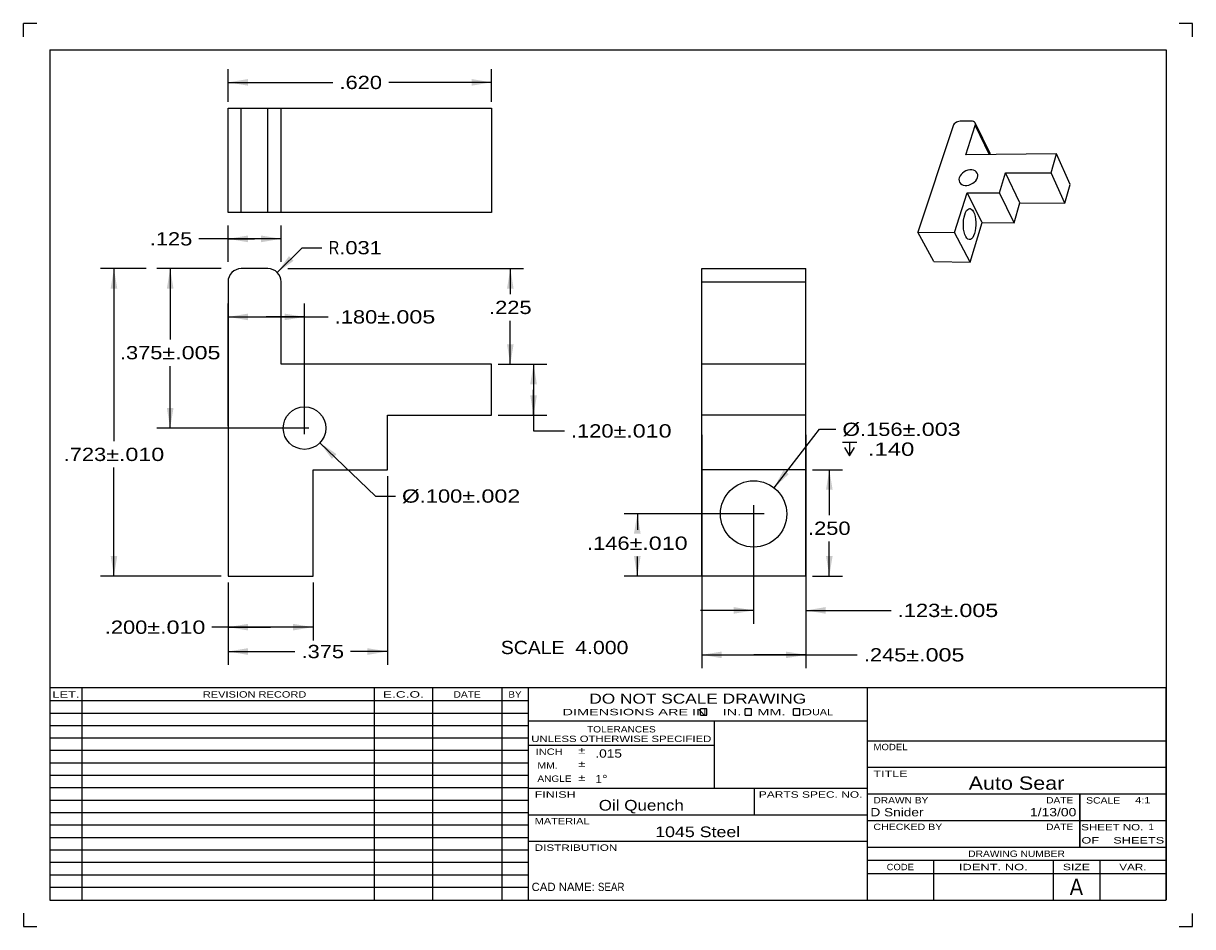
# Model space of a CAD drawing. Extents: x 0 to 11, y 0 to 8.5.
import ezdxf
from ezdxf.enums import TextEntityAlignment as Align

# ---------------------------------------------------------------- set-up
doc = ezdxf.new("R2010")
doc.units = 0
doc.header["$LTSCALE"] = 0.605
doc.layers.get('0').update_dxf_attribs({"linetype": 'CONTINUOUS'})
doc.dimstyles.get("Standard").update_dxf_attribs({"dimtxt": 0.124302, "dimasz": 0.1875, "dimexe": 0.198, "dimexo": 0.06875, "dimgap": 0.09, "dimtad": 0, "dimtih": 1, "dimtoh": 1, "dimzin": 0, "dimcen": 0.099, "dimazin": 3, "dimtfac": 1, "dimtofl": 0, "dimtmove": 0, "dimatfit": 3})

# ---------------------------------------------------------------- blocks, each defined once
blk = doc.blocks.new('*T')
at = {"color": 0, "linetype": 'BYBLOCK'}
for s, height, p, p2 in [('SCALE  ', 0.125, (4.492, 2.564), (5.192, 2.564)), ('4.000', 0.125, (5.192, 2.564), (5.692, 2.564)), ('.015', 0.078, (5.381, 1.59), (5.631, 1.59)), ('%%d', 0.078, (5.444, 1.35), (5.496, 1.35)), ('1', 0.078, (5.381, 1.35), (5.444, 1.35)), ('Auto Sear', 0.125, (8.893, 1.288), (9.793, 1.288)), ('4:1', 0.06, (10.459, 1.159), (10.603, 1.159)), ('Oil Quench', 0.1, (5.413, 1.092), (6.213, 1.092)), ('D Snider', 0.078, (7.969, 1.038), (8.468, 1.038)), ('1/13/00', 0.078, (9.47, 1.038), (9.906, 1.038)), ('1045 Steel', 0.1, (5.944, 0.842), (6.744, 0.842)), ('1', 0.06, (10.586, 0.909), (10.634, 0.909)), ('A', 0.156, (9.844, 0.296), (9.969, 0.296)), ('CAD NAME: ', 0.078, (4.781, 0.335), (5.405, 0.335)), ('SEAR', 0.078, (5.405, 0.335), (5.655, 0.335))]:
    blk.add_text(s, height=height, dxfattribs=at).set_placement(p, p2, align=Align.FIT)
at = {"color": 0, "linetype": 'BYBLOCK', "oblique": 0}
for s, height, p, p2 in [('LET.', 0.06, (0.272, 2.155), (0.528, 2.155)), ('REVISION RECORD', 0.06, (1.688, 2.155), (2.662, 2.155)), ('E.C.O.', 0.06, (3.382, 2.155), (3.768, 2.155)), ('DATE', 0.06, (4.047, 2.155), (4.303, 2.155)), ('BY', 0.06, (4.563, 2.155), (4.687, 2.155)), ('DO NOT SCALE DRAWING', 0.094, (5.324, 2.098), (7.364, 2.098)), ('DIMENSIONS ARE IN    IN.    MM.    D', 0.06, (5.072, 1.989), (7.42, 1.989)), ('UAL', 0.06, (7.42, 1.989), (7.616, 1.989)), ('TOLERANCES', 0.06, (5.302, 1.827), (5.949, 1.827)), ('UNLESS OTHERWISE SPECIFIED', 0.06, (4.778, 1.737), (6.472, 1.737)), ('INCH', 0.06, (4.819, 1.616), (5.074, 1.616)), ('%%p', 0.06, (5.219, 1.629), (5.289, 1.629)), ('MODEL', 0.06, (7.998, 1.66), (8.318, 1.66)), ('MM.', 0.06, (4.836, 1.487), (5.027, 1.487)), ('%%p', 0.06, (5.219, 1.501), (5.289, 1.501)), ('%%p', 0.06, (5.219, 1.373), (5.289, 1.373)), ('TITLE', 0.06, (7.997, 1.409), (8.318, 1.409)), ('ANGLE', 0.06, (4.836, 1.362), (5.157, 1.362)), ('FINISH', 0.06, (4.81, 1.213), (5.196, 1.213)), ('PARTS SPEC. NO.', 0.06, (6.919, 1.213), (7.894, 1.213)), ('DRAWN BY', 0.06, (7.997, 1.159), (8.514, 1.159)), ('DATE', 0.06, (9.622, 1.159), (9.877, 1.159)), ('DATE', 0.06, (9.622, 1.159), (9.877, 1.159)), ('SCALE', 0.06, (9.998, 1.158), (10.319, 1.158)), ('MATERIAL', 0.06, (4.81, 0.963), (5.327, 0.963)), ('CHECKED BY', 0.06, (7.997, 0.909), (8.645, 0.909)), ('DATE', 0.06, (9.622, 0.909), (9.877, 0.909)), ('SHEET NO.', 0.06, (9.952, 0.906), (10.536, 0.906)), ('DISTRIBUTION', 0.06, (4.81, 0.713), (5.588, 0.713)), ('OF    SHEETS', 0.06, (9.954, 0.782), (10.733, 0.782)), ('DRAWING NUMBER', 0.06, (8.889, 0.656), (9.798, 0.656)), ('CODE', 0.06, (8.122, 0.531), (8.378, 0.531)), ('IDENT. NO.', 0.06, (8.801, 0.531), (9.449, 0.531)), ('SIZE', 0.06, (9.779, 0.531), (10.034, 0.531)), ('VAR.', 0.06, (10.31, 0.531), (10.566, 0.531))]:
    blk.add_text(s, height=height, dxfattribs=at).set_placement(p, p2, align=Align.FIT)
blk = doc.blocks.new('*D')
at = {"color": 0, "linetype": 'BYBLOCK'}
for p, q in [((1.925, 7.762), (1.925, 8.069)), ((4.405, 7.762), (4.405, 8.069)), ((1.925, 7.944), (2.912, 7.944)), ((4.405, 7.944), (3.437, 7.944)), ((1.925, 6.254), (1.925, 6.597)), ((2.425, 6.254), (2.425, 6.597)), ((2.175, 6.472), (1.652, 6.472)), ((1.925, 6.472), (2.175, 6.472)), ((2.425, 6.472), (2.175, 6.472)), ((2.388, 6.155), (2.622, 6.388)), ((2.622, 6.388), (2.809, 6.388)), ((1.154, 6.191), (0.727, 6.191)), ((0.852, 6.191), (0.852, 4.569)), ((1.862, 6.191), (1.256, 6.191)), ((1.381, 6.191), (1.381, 5.525)), ((2.487, 6.191), (4.706, 6.191)), ((4.581, 6.191), (4.581, 5.951)), ((1.925, 4.71), (1.925, 5.862)), ((2.645, 4.634), (2.645, 5.862)), ((1.925, 5.737), (2.285, 5.737)), ((2.645, 5.737), (2.285, 5.737)), ((2.285, 5.737), (2.866, 5.737)), ((4.581, 5.291), (4.581, 5.701)), ((4.467, 5.291), (4.706, 5.291)), ((4.467, 5.291), (4.925, 5.291)), ((4.8, 5.291), (4.8, 5.051)), ((1.381, 4.691), (1.381, 5.275)), ((4.8, 4.811), (4.8, 5.051)), ((4.8, 5.051), (4.8, 4.664)), ((4.467, 4.811), (4.925, 4.811)), ((2.684, 4.691), (1.256, 4.691)), ((4.8, 4.664), (5.09, 4.664)), ((6.382, 4.629), (6.382, 2.432)), ((7.062, 4.13), (7.49, 4.68)), ((7.362, 4.629), (7.362, 2.432)), ((7.362, 4.629), (7.362, 2.85)), ((7.49, 4.68), (7.642, 4.68)), ((2.789, 4.553), (3.312, 4.051)), ((7.705, 4.56), (7.84, 4.56)), ((7.772, 4.56), (7.772, 4.43)), ((0.852, 3.299), (0.852, 4.319)), ((7.424, 4.299), (7.707, 4.299)), ((7.582, 4.299), (7.582, 3.873)), ((3.425, 4.237), (3.425, 2.464)), ((3.312, 4.051), (3.5, 4.051)), ((6.87, 3.965), (6.87, 2.85)), ((6.969, 3.883), (5.651, 3.883)), ((5.776, 3.883), (5.776, 3.732)), ((7.582, 3.299), (7.582, 3.623)), ((5.776, 3.299), (5.776, 3.482)), ((1.862, 3.299), (0.727, 3.299)), ((1.925, 3.237), (1.925, 2.693)), ((1.925, 3.237), (1.925, 2.464)), ((2.725, 3.237), (2.725, 2.693)), ((6.807, 3.299), (5.651, 3.299)), ((7.424, 3.299), (7.707, 3.299)), ((6.87, 2.975), (6.37, 2.975)), ((7.362, 2.975), (8.163, 2.975)), ((2.325, 2.818), (1.774, 2.818)), ((1.925, 2.818), (2.325, 2.818)), ((2.725, 2.818), (2.325, 2.818)), ((1.925, 2.589), (2.554, 2.589)), ((3.425, 2.589), (3.079, 2.589)), ((6.382, 2.557), (6.872, 2.557)), ((7.362, 2.557), (6.872, 2.557)), ((6.872, 2.557), (7.844, 2.557))]:
    blk.add_line(p, q, dxfattribs=at)
for points in [[(2.112, 7.913), (2.112, 7.975), (1.925, 7.944)], [(4.217, 7.975), (4.217, 7.913), (4.405, 7.944)], [(2.112, 6.44), (2.112, 6.503), (1.925, 6.472)], [(2.237, 6.503), (2.237, 6.44), (2.425, 6.472)], [(2.543, 6.266), (2.499, 6.31), (2.388, 6.155)], [(0.821, 6.004), (0.883, 6.004), (0.852, 6.191)], [(1.35, 6.004), (1.412, 6.004), (1.381, 6.191)], [(4.55, 6.004), (4.612, 6.004), (4.581, 6.191)], [(2.112, 5.706), (2.112, 5.768), (1.925, 5.737)], [(2.457, 5.768), (2.457, 5.706), (2.645, 5.737)], [(4.612, 5.479), (4.55, 5.479), (4.581, 5.291)], [(4.768, 5.104), (4.831, 5.104), (4.8, 5.291)], [(4.831, 4.999), (4.768, 4.999), (4.8, 4.811)], [(1.412, 4.879), (1.35, 4.879), (1.381, 4.691)], [(2.903, 4.401), (2.946, 4.446), (2.789, 4.553)], [(7.201, 4.258), (7.152, 4.297), (7.062, 4.13)], [(7.551, 4.112), (7.613, 4.112), (7.582, 4.299)], [(5.744, 3.696), (5.807, 3.696), (5.776, 3.883)], [(0.883, 3.487), (0.821, 3.487), (0.852, 3.299)], [(5.807, 3.487), (5.744, 3.487), (5.776, 3.299)], [(7.613, 3.487), (7.551, 3.487), (7.582, 3.299)], [(6.682, 3.007), (6.682, 2.944), (6.87, 2.975)], [(7.549, 2.944), (7.549, 3.007), (7.362, 2.975)], [(2.112, 2.787), (2.112, 2.849), (1.925, 2.818)], [(2.537, 2.849), (2.537, 2.787), (2.725, 2.818)], [(2.112, 2.557), (2.112, 2.62), (1.925, 2.589)], [(3.237, 2.62), (3.237, 2.557), (3.425, 2.589)], [(6.569, 2.526), (6.569, 2.588), (6.382, 2.557)], [(7.174, 2.588), (7.174, 2.526), (7.362, 2.557)]]:
    blk.add_solid(points, dxfattribs=at)
for s, p, p2 in [('.620', (2.974, 7.881), (3.374, 7.881)), ('.125', (1.189, 6.409), (1.589, 6.409)), ('R', (2.872, 6.326), (2.972, 6.326)), ('.031', (2.972, 6.326), (3.372, 6.326)), ('.225', (4.381, 5.764), (4.781, 5.764)), ('.180', (2.929, 5.675), (3.329, 5.675)), ('%%p.005', (3.329, 5.675), (3.875, 5.675)), ('.375', (0.908, 5.338), (1.308, 5.338)), ('%%p.005', (1.308, 5.338), (1.854, 5.338)), ('%%p.010', (5.552, 4.602), (6.098, 4.602)), ('%%c', (7.705, 4.617), (7.871, 4.617)), ('.156', (7.871, 4.617), (8.271, 4.617)), ('%%p.003', (8.271, 4.617), (8.817, 4.617)), ('.120', (5.152, 4.602), (5.552, 4.602)), ('%%p.010', (0.779, 4.381), (1.325, 4.381)), (' .140', (7.882, 4.43), (8.382, 4.43)), ('.723', (0.379, 4.381), (0.779, 4.381)), ('%%c', (3.562, 3.989), (3.729, 3.989)), ('.100', (3.729, 3.989), (4.129, 3.989)), ('%%p.002', (4.129, 3.989), (4.675, 3.989)), ('.250', (7.382, 3.686), (7.782, 3.686)), ('.146', (5.303, 3.545), (5.703, 3.545)), ('%%p.010', (5.703, 3.545), (6.249, 3.545)), ('.123', (8.226, 2.913), (8.626, 2.913)), ('%%p.005', (8.626, 2.913), (9.171, 2.913)), ('.200', (0.766, 2.755), (1.166, 2.755)), ('%%p.010', (1.166, 2.755), (1.712, 2.755)), ('.375', (2.617, 2.526), (3.017, 2.526)), ('.245', (7.907, 2.495), (8.307, 2.495)), ('%%p.005', (8.307, 2.495), (8.853, 2.495))]:
    blk.add_text(s, height=0.125, dxfattribs=at).set_placement(p, p2, align=Align.FIT)

msp = doc.modelspace()

# ---------------------------------------------------------------- linework, layer by layer
at = {"color": 0}
for p, q in [((0.125, 8.499), (0, 8.499)), ((0.001, 8.373), (0.001, 8.498)), ((0.126, 8.498), (0.001, 8.498)), ((10.999, 8.498), (10.874, 8.498)), ((10.999, 8.373), (10.999, 8.498)), ((0.25, 8.249), (0.25, 0.249)), ((0.25, 8.249), (10.75, 8.249)), ((10.75, 8.249), (10.75, 0.249)), ((1.925, 6.72), (1.925, 7.7)), ((1.925, 7.7), (4.405, 7.7)), ((2.049, 6.72), (2.049, 7.7)), ((2.301, 6.72), (2.301, 7.7)), ((2.425, 6.72), (2.425, 7.7)), ((4.405, 7.7), (4.405, 6.72)), ((8.747, 7.534), (8.415, 6.534)), ((8.918, 7.58), (8.813, 7.578)), ((8.867, 7.263), (8.955, 7.537)), ((8.954, 7.561), (9.092, 7.277)), ((8.955, 7.537), (9.087, 7.265)), ((9.719, 7.27), (8.867, 7.263)), ((9.668, 7.094), (9.719, 7.27)), ((9.847, 6.982), (9.719, 7.27)), ((9.182, 6.904), (9.24, 7.092)), ((9.24, 7.092), (9.668, 7.094)), ((9.376, 6.809), (9.24, 7.092)), ((9.798, 6.808), (9.668, 7.094)), ((9.798, 6.808), (9.847, 6.982)), ((8.76, 6.531), (8.879, 6.904)), ((9.021, 6.624), (8.879, 6.904)), ((8.879, 6.904), (9.182, 6.904)), ((9.32, 6.622), (9.182, 6.904)), ((4.405, 6.72), (1.925, 6.72)), ((9.32, 6.622), (9.376, 6.809)), ((9.376, 6.809), (9.798, 6.808)), ((8.907, 6.253), (9.021, 6.624)), ((9.021, 6.624), (9.32, 6.622)), ((8.566, 6.258), (8.415, 6.534)), ((8.415, 6.534), (8.76, 6.531)), ((8.907, 6.253), (8.76, 6.531)), ((2.301, 6.191), (2.049, 6.191)), ((6.382, 3.299), (6.382, 6.191)), ((6.382, 6.191), (7.362, 6.191)), ((7.362, 3.299), (7.362, 6.191)), ((8.566, 6.258), (8.907, 6.253)), ((1.925, 6.067), (1.925, 3.299)), ((2.425, 5.291), (2.425, 6.067)), ((6.382, 6.067), (7.362, 6.067)), ((4.405, 5.291), (2.425, 5.291)), ((4.405, 4.811), (4.405, 5.291)), ((7.362, 5.291), (6.382, 5.291)), ((3.425, 4.811), (4.405, 4.811)), ((3.425, 4.299), (3.425, 4.811)), ((7.362, 4.811), (6.382, 4.811)), ((2.725, 3.299), (2.725, 4.299)), ((2.725, 4.299), (3.425, 4.299)), ((7.362, 4.299), (6.382, 4.299)), ((1.925, 3.299), (2.725, 3.299)), ((7.362, 3.299), (6.382, 3.299)), ((0.25, 2.249), (4.75, 2.249)), ((0.25, 2.249), (0.25, 0.249)), ((0.55, 2.249), (0.55, 0.249)), ((3.3, 2.249), (3.3, 0.249)), ((3.85, 2.249), (3.85, 0.249)), ((4.5, 2.249), (4.5, 0.249)), ((4.75, 2.249), (4.75, 0.249)), ((4.75, 2.249), (7.938, 2.249)), ((4.75, 2.249), (4.75, 0.249)), ((4.75, 2.249), (4.75, 0.249)), ((7.938, 2.249), (7.938, 0.249)), ((7.938, 2.249), (10.749, 2.249)), ((7.938, 2.249), (7.938, 1.249)), ((10.749, 2.249), (10.749, 1.249)), ((0.25, 2.127), (4.75, 2.127)), ((0.25, 2.01), (4.75, 2.01)), ((6.429, 2.049), (6.369, 2.049)), ((6.369, 1.989), (6.369, 2.049)), ((6.369, 1.989), (6.429, 1.989)), ((6.429, 1.989), (6.429, 2.049)), ((6.849, 2.049), (6.789, 2.049)), ((6.789, 1.989), (6.789, 2.049)), ((6.789, 1.989), (6.849, 1.989)), ((6.849, 1.989), (6.849, 2.049)), ((7.304, 2.049), (7.244, 2.049)), ((7.244, 1.989), (7.244, 2.049)), ((7.244, 1.989), (7.304, 1.989)), ((7.304, 1.989), (7.304, 2.049)), ((0.25, 1.893), (4.75, 1.893)), ((4.75, 1.937), (7.938, 1.937)), ((6.5, 1.937), (6.5, 1.303)), ((0.25, 1.776), (4.75, 1.776)), ((0.25, 1.659), (4.75, 1.659)), ((4.75, 1.707), (6.5, 1.707)), ((7.938, 1.749), (10.749, 1.749)), ((0.25, 1.542), (4.75, 1.542)), ((7.938, 1.499), (10.749, 1.499)), ((0.25, 1.425), (4.75, 1.425)), ((0.25, 1.308), (4.75, 1.308)), ((4.75, 1.303), (7.938, 1.303)), ((6.876, 1.303), (6.876, 1.053)), ((7.938, 1.249), (10.749, 1.249)), ((7.938, 1.249), (9.938, 1.249)), ((7.938, 1.249), (7.938, 0.749)), ((9.937, 1.249), (10.749, 1.249)), ((9.937, 1.249), (9.937, 0.749)), ((9.938, 1.249), (9.938, 0.749)), ((10.749, 1.249), (10.749, 0.749)), ((0.25, 1.19), (4.75, 1.19)), ((0.25, 1.073), (4.75, 1.073)), ((4.75, 1.053), (7.938, 1.053)), ((7.938, 0.999), (9.938, 0.999)), ((9.937, 0.999), (10.749, 0.999)), ((0.25, 0.957), (4.75, 0.957)), ((0.25, 0.84), (4.75, 0.84)), ((4.75, 0.803), (7.938, 0.803)), ((0.25, 0.723), (4.75, 0.723)), ((7.938, 0.749), (9.938, 0.749)), ((7.938, 0.749), (10.749, 0.749)), ((7.938, 0.749), (7.938, 0.249)), ((9.937, 0.749), (10.749, 0.749)), ((10.749, 0.749), (10.749, 0.249)), ((0.25, 0.606), (4.75, 0.606)), ((7.938, 0.624), (10.749, 0.624)), ((8.562, 0.624), (8.562, 0.249)), ((9.688, 0.624), (9.688, 0.249)), ((10.126, 0.624), (10.126, 0.249)), ((0.25, 0.488), (4.75, 0.488)), ((7.938, 0.499), (10.749, 0.499)), ((0.25, 0.371), (4.75, 0.371)), ((0.25, 0.249), (4.75, 0.249)), ((4.75, 0.249), (7.938, 0.249)), ((7.938, 0.249), (10.749, 0.249)), ((0.001, 0.126), (0.001, 0.001)), ((10.999, 0), (10.999, 0.125)), ((0.001, 0.001), (0.126, 0.001)), ((10.874, 0.001), (10.999, 0.001)), ((10.875, 0), (11, 0))]:
    msp.add_line(p, q, dxfattribs=at)
for points in [[(8.813, 7.578), (8.801, 7.577), (8.789, 7.573), (8.778, 7.568), (8.767, 7.561), (8.758, 7.553), (8.751, 7.544), (8.747, 7.534)], [(8.954, 7.561), (8.953, 7.564), (8.947, 7.571), (8.939, 7.576), (8.929, 7.579), (8.918, 7.58)], [(8.955, 7.537), (8.957, 7.547), (8.956, 7.556), (8.954, 7.561)], [(9.092, 7.277), (9.093, 7.272), (9.094, 7.265)], [(8.805, 7.047), (8.802, 7.032), (8.803, 7.018), (8.808, 7.005)], [(8.974, 7.089), (8.973, 7.091), (8.965, 7.102), (8.953, 7.111), (8.939, 7.117), (8.923, 7.12), (8.905, 7.12), (8.886, 7.117), (8.868, 7.11), (8.851, 7.101), (8.835, 7.09), (8.822, 7.077), (8.812, 7.063), (8.805, 7.047)], [(8.808, 7.005), (8.816, 6.993), (8.828, 6.984), (8.842, 6.978), (8.859, 6.975), (8.876, 6.975), (8.895, 6.978), (8.913, 6.985), (8.931, 6.994), (8.946, 7.005), (8.959, 7.018), (8.97, 7.033), (8.976, 7.048)], [(8.976, 7.048), (8.979, 7.063), (8.978, 7.077), (8.974, 7.089)], [(8.866, 6.494), (8.858, 6.513), (8.851, 6.537), (8.846, 6.563), (8.844, 6.591), (8.844, 6.62), (8.846, 6.648), (8.85, 6.675), (8.856, 6.699), (8.864, 6.72), (8.874, 6.737), (8.884, 6.749), (8.896, 6.755), (8.903, 6.756)], [(8.939, 6.725), (8.947, 6.706), (8.953, 6.682), (8.958, 6.656), (8.96, 6.629), (8.96, 6.6), (8.958, 6.572), (8.954, 6.546), (8.948, 6.521), (8.94, 6.501), (8.931, 6.484), (8.92, 6.472), (8.909, 6.465), (8.901, 6.464)], [(8.903, 6.756), (8.907, 6.756), (8.918, 6.751), (8.929, 6.74), (8.939, 6.725)], [(8.901, 6.464), (8.898, 6.464), (8.886, 6.469), (8.876, 6.479), (8.866, 6.494)]]:
    msp.add_lwpolyline(points, dxfattribs=at)
at = {"color": 0, "linetype": 'BYBLOCK'}
msp.add_lwpolyline([(7.725, 4.508), (7.772, 4.43), (7.819, 4.508)], dxfattribs=at)
at = {"color": 0}
for centre, radius in [((2.645, 4.691), 0.2), ((6.87, 3.883), 0.312)]:
    msp.add_circle(centre, radius, dxfattribs=at)
for centre, start, end in [((2.049, 6.067), 90, 180), ((2.301, 6.067), 0, 90)]:
    msp.add_arc(centre, 0.124, start, end, dxfattribs=at)

# ---------------------------------------------------------------- block references
msp.add_blockref('*T', (0, 0), dxfattribs=at)
msp.add_blockref('*T', (0, 0), dxfattribs=at)
msp.add_blockref('*T', (0, 0), dxfattribs=at)
msp.add_blockref('*T', (0, 0), dxfattribs=at)
msp.add_blockref('*T', (0, 0), dxfattribs=at)
msp.add_blockref('*T', (0, 0), dxfattribs=at)
msp.add_blockref('*T', (0, 0), dxfattribs=at)
msp.add_blockref('*T', (0, 0), dxfattribs=at)
msp.add_blockref('*T', (0, 0), dxfattribs=at)
msp.add_blockref('*T', (0, 0), dxfattribs=at)
msp.add_blockref('*T', (0, 0), dxfattribs=at)
msp.add_blockref('*T', (0, 0), dxfattribs=at)
msp.add_blockref('*T', (0, 0), dxfattribs=at)
msp.add_blockref('*T', (0, 0), dxfattribs=at)
msp.add_blockref('*T', (0, 0), dxfattribs=at)
msp.add_blockref('*T', (0, 0), dxfattribs=at)
msp.add_blockref('*T', (0, 0), dxfattribs=at)
msp.add_blockref('*T', (0, 0), dxfattribs=at)
msp.add_blockref('*T', (0, 0), dxfattribs=at)
msp.add_blockref('*T', (0, 0), dxfattribs=at)
msp.add_blockref('*T', (0, 0), dxfattribs=at)
msp.add_blockref('*T', (0, 0), dxfattribs=at)
msp.add_blockref('*T', (0, 0), dxfattribs=at)
msp.add_blockref('*T', (0, 0), dxfattribs=at)
msp.add_blockref('*T', (0, 0), dxfattribs=at)
msp.add_blockref('*T', (0, 0), dxfattribs=at)
msp.add_blockref('*T', (0, 0), dxfattribs=at)
msp.add_blockref('*T', (0, 0), dxfattribs=at)
msp.add_blockref('*T', (0, 0), dxfattribs=at)
msp.add_blockref('*T', (0, 0), dxfattribs=at)
msp.add_blockref('*T', (0, 0), dxfattribs=at)
msp.add_blockref('*T', (0, 0), dxfattribs=at)
msp.add_blockref('*T', (0, 0), dxfattribs=at)
msp.add_blockref('*T', (0, 0), dxfattribs=at)
msp.add_blockref('*T', (0, 0), dxfattribs=at)
msp.add_blockref('*T', (0, 0), dxfattribs=at)
msp.add_blockref('*T', (0, 0), dxfattribs=at)
msp.add_blockref('*T', (0, 0), dxfattribs=at)
msp.add_blockref('*T', (0, 0), dxfattribs=at)
msp.add_blockref('*T', (0, 0), dxfattribs=at)
msp.add_blockref('*T', (0, 0), dxfattribs=at)
msp.add_blockref('*T', (0, 0), dxfattribs=at)
msp.add_blockref('*T', (0, 0), dxfattribs=at)
msp.add_blockref('*T', (0, 0), dxfattribs=at)
msp.add_blockref('*T', (0, 0), dxfattribs=at)
msp.add_blockref('*T', (0, 0), dxfattribs=at)
msp.add_blockref('*T', (0, 0), dxfattribs=at)
msp.add_blockref('*T', (0, 0), dxfattribs=at)
msp.add_blockref('*T', (0, 0), dxfattribs=at)
msp.add_blockref('*T', (0, 0), dxfattribs=at)
msp.add_blockref('*T', (0, 0), dxfattribs=at)
msp.add_blockref('*T', (0, 0), dxfattribs=at)
msp.add_blockref('*T', (0, 0), dxfattribs=at)
msp.add_blockref('*T', (0, 0), dxfattribs=at)
msp.add_blockref('*T', (0, 0), dxfattribs=at)
msp.add_blockref('*T', (0, 0), dxfattribs=at)
msp.add_blockref('*T', (0, 0), dxfattribs=at)
msp.add_blockref('*T', (0, 0), dxfattribs=at)
msp.add_blockref('*T', (0, 0), dxfattribs=at)
msp.add_blockref('*T', (0, 0), dxfattribs=at)
msp.add_blockref('*T', (0, 0), dxfattribs=at)
msp.add_blockref('*T', (0, 0), dxfattribs=at)
msp.add_blockref('*T', (0, 0), dxfattribs=at)

# ---------------------------------------------------------------- dimensions: what is measured, and where the dimension line sits
for base, p1, p2, middle in [((2.645, 5.737), (1.925, 4.71), (2.645, 4.634), (3.402, 5.737)), ((2.725, 2.818), (1.925, 3.237), (2.725, 3.237), (1.239, 2.818)), ((4.405, 7.944), (1.925, 7.762), (4.405, 7.762), (3.174, 7.944)), ((7.362, 2.975), (6.87, 3.965), (7.362, 4.629), (8.699, 2.975))]:
    dim = msp.add_linear_dim(base=base, p1=p1, p2=p2, dimstyle='Standard', dxfattribs=at)
    dim.commit()
    dim.dimension.update_dxf_attribs({"geometry": '*D', "text_midpoint": middle})
for base, p1, p2, angle, middle in [((1.381, 6.191), (2.684, 4.691), (1.862, 6.191), 90, (1.381, 5.4)), ((0.852, 3.299), (1.154, 6.191), (1.862, 3.299), 270, (0.852, 4.444)), ((4.581, 6.191), (4.706, 5.291), (2.487, 6.191), 90, (4.581, 5.826)), ((7.582, 4.299), (7.424, 3.299), (7.424, 4.299), 90, (7.582, 3.748)), ((1.925, 6.472), (2.425, 6.254), (1.925, 6.254), 180, (1.389, 6.472)), ((1.925, 2.589), (3.425, 4.237), (1.925, 3.237), 180, (2.817, 2.589)), ((4.8, 5.291), (4.467, 4.811), (4.467, 5.291), 90, (5.625, 4.664)), ((6.382, 2.557), (7.362, 4.629), (6.382, 4.629), 180, (8.38, 2.557)), ((5.776, 3.299), (6.969, 3.883), (6.807, 3.299), 270, (5.776, 3.607))]:
    dim = msp.add_linear_dim(base=base, p1=p1, p2=p2, angle=angle, dimstyle='Standard', dxfattribs=at)
    dim.commit()
    dim.dimension.update_dxf_attribs({"geometry": '*D', "text_midpoint": middle})
for p1, p2, middle in [((7.062, 4.13), (6.678, 3.637), (8.261, 4.586)), ((2.789, 4.553), (2.5, 4.83), (4.118, 4.051))]:
    dim = msp.add_diameter_dim_2p(p1=p1, p2=p2, dimstyle='Standard', dxfattribs=at)
    dim.commit()
    dim.dimension.update_dxf_attribs({"geometry": '*D', "text_midpoint": middle})
dim = msp.add_radius_dim(center=(2.301, 6.067), mpoint=(2.388, 6.155), dimstyle='Standard', dxfattribs=at)
dim.commit()
dim.dimension.update_dxf_attribs({"geometry": '*D', "text_midpoint": (3.122, 6.388)})

doc.saveas('drawing.dxf')
